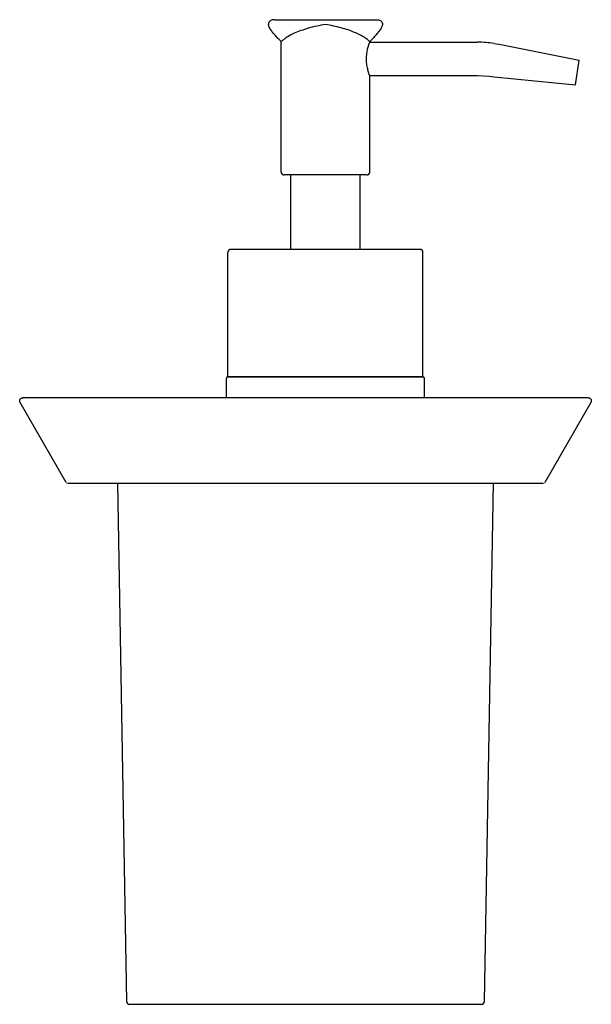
# Model space of a CAD drawing. Header units: millimetres. Extents: x 4182.373 to 4182.472, y 1883.534 to 1883.704.
import ezdxf

# ---------------------------------------------------------------- set-up
doc = ezdxf.new("R2010")
doc.units = ezdxf.units.MM
doc.layers.add('SANINDUSA', color=3, linetype='Continuous')

msp = doc.modelspace()

# ---------------------------------------------------------------- linework, layer by layer
at = {"layer": 'SANINDUSA'}
for p, q in [((4182.41695, 1883.70437), (4182.41691, 1883.70437)), ((4182.41695, 1883.70437), (4182.43452, 1883.70437)), ((4182.43455, 1883.70437), (4182.43456, 1883.70437)), ((4182.41589, 1883.70373), (4182.41587, 1883.70355)), ((4182.43558, 1883.70373), (4182.4356, 1883.70355)), ((4182.4356, 1883.70358), (4182.4356, 1883.70355)), ((4182.43346, 1883.70064), (4182.43339, 1883.70057)), ((4182.41808, 1883.67802), (4182.41808, 1883.70057)), ((4182.43335, 1883.70038), (4182.43339, 1883.70048)), ((4182.43339, 1883.70057), (4182.43338, 1883.70058)), ((4182.43339, 1883.70048), (4182.43339, 1883.70057)), ((4182.43339, 1883.70048), (4182.45204, 1883.70048)), ((4182.4549, 1883.70027), (4182.45528, 1883.70021)), ((4182.45528, 1883.70021), (4182.45578, 1883.70012)), ((4182.45578, 1883.70012), (4182.4696, 1883.69735)), ((4182.46897, 1883.6931), (4182.4696, 1883.69735)), ((4182.43339, 1883.67802), (4182.43339, 1883.69474)), ((4182.43339, 1883.69474), (4182.45204, 1883.69474)), ((4182.45204, 1883.69474), (4182.45405, 1883.69459)), ((4182.45405, 1883.69459), (4182.45444, 1883.69453)), ((4182.45444, 1883.69453), (4182.45494, 1883.69447)), ((4182.45494, 1883.69447), (4182.46897, 1883.6931)), ((4182.43289, 1883.67752), (4182.41858, 1883.67752)), ((4182.41973, 1883.66465), (4182.41973, 1883.67752)), ((4182.43174, 1883.66465), (4182.43174, 1883.67752)), ((4182.40887, 1883.64263), (4182.40887, 1883.66415)), ((4182.4421, 1883.66465), (4182.40937, 1883.66465)), ((4182.4426, 1883.64263), (4182.4426, 1883.66415)), ((4182.40862, 1883.63906), (4182.40862, 1883.64238)), ((4182.40887, 1883.64263), (4182.4426, 1883.64263)), ((4182.4426, 1883.64263), (4182.40887, 1883.64263)), ((4182.44285, 1883.63906), (4182.44285, 1883.64238)), ((4182.38089, 1883.62434), (4182.3729, 1883.63819)), ((4182.37336, 1883.639), (4182.37343, 1883.63902)), ((4182.37351, 1883.63902), (4182.3736, 1883.63903)), ((4182.3736, 1883.63903), (4182.3737, 1883.63903)), ((4182.37369, 1883.63903), (4182.37371, 1883.63903)), ((4182.37371, 1883.63903), (4182.47087, 1883.63903)), ((4182.3947, 1883.63906), (4182.45677, 1883.63906)), ((4182.47166, 1883.63819), (4182.46367, 1883.62434)), ((4182.47086, 1883.63903), (4182.47097, 1883.63903)), ((4182.47096, 1883.63903), (4182.47105, 1883.63902)), ((4182.38111, 1883.62421), (4182.46345, 1883.62421)), ((4182.38977, 1883.62421), (4182.39134, 1883.53461)), ((4182.45323, 1883.53461), (4182.45479, 1883.62421)), ((4182.39184, 1883.53411), (4182.45273, 1883.53411))]:
    msp.add_line(p, q, dxfattribs=at)
for points in [[(4182.41691, 1883.70437), (4182.41672, 1883.70436), (4182.41654, 1883.70434), (4182.41639, 1883.7043), (4182.41626, 1883.70424), (4182.41615, 1883.70417), (4182.41606, 1883.70409), (4182.41598, 1883.70399), (4182.41593, 1883.70387), (4182.41589, 1883.70373)], [(4182.43452, 1883.70437), (4182.43466, 1883.70437), (4182.43478, 1883.70436)], [(4182.43456, 1883.70437), (4182.43475, 1883.70436), (4182.43493, 1883.70434), (4182.43508, 1883.7043), (4182.43521, 1883.70424), (4182.43532, 1883.70417), (4182.43541, 1883.70409), (4182.43549, 1883.70399), (4182.43555, 1883.70387), (4182.43558, 1883.70373)], [(4182.4349, 1883.70434), (4182.43501, 1883.70432), (4182.43511, 1883.70429), (4182.4352, 1883.70425), (4182.43529, 1883.7042), (4182.43536, 1883.70414), (4182.43543, 1883.70407), (4182.43549, 1883.70399), (4182.43554, 1883.7039), (4182.43557, 1883.7038), (4182.43559, 1883.70369)], [(4182.41808, 1883.70057), (4182.41801, 1883.70064), (4182.41784, 1883.70081), (4182.41768, 1883.70098), (4182.41752, 1883.70114), (4182.41737, 1883.7013), (4182.41723, 1883.70146), (4182.41709, 1883.70162), (4182.41696, 1883.70177), (4182.41683, 1883.70192), (4182.41671, 1883.70207), (4182.41659, 1883.70221), (4182.41648, 1883.70236), (4182.41637, 1883.7025), (4182.41627, 1883.70264), (4182.41618, 1883.70278), (4182.4161, 1883.70292), (4182.41602, 1883.70306), (4182.41596, 1883.70319), (4182.41591, 1883.70333), (4182.41588, 1883.70347), (4182.41587, 1883.70355)], [(4182.4356, 1883.70355), (4182.43559, 1883.70347), (4182.43556, 1883.70333), (4182.43551, 1883.70319), (4182.43545, 1883.70306), (4182.43538, 1883.70292), (4182.43529, 1883.70278), (4182.4352, 1883.70264), (4182.4351, 1883.7025), (4182.435, 1883.70236), (4182.43488, 1883.70221), (4182.43477, 1883.70207), (4182.43464, 1883.70192), (4182.43451, 1883.70177), (4182.43438, 1883.70162), (4182.43424, 1883.70146), (4182.4341, 1883.7013), (4182.43395, 1883.70114), (4182.43379, 1883.70098), (4182.43363, 1883.70081), (4182.43346, 1883.70064)], [(4182.3729, 1883.63819), (4182.37287, 1883.63825), (4182.37285, 1883.63833), (4182.37283, 1883.63841), (4182.37283, 1883.6385), (4182.37285, 1883.63859), (4182.37288, 1883.63867), (4182.37292, 1883.63874), (4182.37297, 1883.63881), (4182.37303, 1883.63886), (4182.37309, 1883.63891), (4182.37315, 1883.63894), (4182.37322, 1883.63897), (4182.37329, 1883.63899)], [(4182.37335, 1883.639), (4182.37343, 1883.63901), (4182.37351, 1883.63902)], [(4182.39415, 1883.63903), (4182.39415, 1883.63903), (4182.39422, 1883.63904), (4182.39429, 1883.63905), (4182.39436, 1883.63905), (4182.39445, 1883.63905), (4182.39454, 1883.63906), (4182.39463, 1883.63906), (4182.3947, 1883.63906)], [(4182.45677, 1883.63906), (4182.45683, 1883.63906), (4182.45693, 1883.63906), (4182.45701, 1883.63905), (4182.4571, 1883.63905), (4182.45718, 1883.63905), (4182.45725, 1883.63904), (4182.45731, 1883.63903), (4182.45732, 1883.63903)], [(4182.47105, 1883.63902), (4182.47113, 1883.63902), (4182.47121, 1883.639), (4182.47128, 1883.63899), (4182.47134, 1883.63897), (4182.47141, 1883.63894), (4182.47147, 1883.63891), (4182.47153, 1883.63886), (4182.47159, 1883.63881), (4182.47164, 1883.63874), (4182.47169, 1883.63867), (4182.47171, 1883.63859), (4182.47173, 1883.6385), (4182.47173, 1883.63841), (4182.47172, 1883.63833), (4182.47169, 1883.63825), (4182.47166, 1883.63819)]]:
    msp.add_lwpolyline(points, dxfattribs=at)
for centre, radius, start, end in [((4182.45204, 1883.6811), 0.01938, 81.5327, 90), ((4182.41858, 1883.67802), 0.000501, 180, 270), ((4182.43289, 1883.67802), 0.000501, 270, 0), ((4182.40937, 1883.66415), 0.000501, 90, 180), ((4182.4421, 1883.66415), 0.000501, 0, 90), ((4182.40887, 1883.64238), 0.00025, 90, 180), ((4182.4426, 1883.64238), 0.00025, 0, 90), ((4182.39184, 1883.53461), 0.000501, 181, 270), ((4182.45273, 1883.53461), 0.000501, 270, 359)]:
    msp.add_arc(centre, radius, start, end, dxfattribs=at)
for points, knots in [([(4182.42574, 1883.70355), (4182.42523, 1883.70345), (4182.42424, 1883.70328), (4182.42281, 1883.70292), (4182.42151, 1883.70251), (4182.42037, 1883.70206), (4182.41944, 1883.70159), (4182.41874, 1883.70115), (4182.41832, 1883.70081), (4182.41813, 1883.70062), (4182.41808, 1883.70057)], [0, 0, 0, 0, 0.185435, 0.363962, 0.529632, 0.677576, 0.803829, 0.904534, 0.97379, 1, 1, 1, 1]), ([(4182.43331, 1883.70065), (4182.43321, 1883.70075), (4182.43293, 1883.70099), (4182.4324, 1883.70137), (4182.43165, 1883.70179), (4182.43073, 1883.70222), (4182.42964, 1883.70262), (4182.42842, 1883.70298), (4182.42711, 1883.7033), (4182.4262, 1883.70346), (4182.42574, 1883.70355)], [0, 0, 0, 0, 0.052259, 0.133946, 0.239015, 0.364077, 0.506267, 0.662396, 0.828534, 1, 1, 1, 1]), ([(4182.43338, 1883.70058), (4182.43338, 1883.70058), (4182.43335, 1883.70061), (4182.43333, 1883.70063), (4182.43331, 1883.70065)], [0, 0, 0, 0, 0.15742, 1, 1, 1, 1]), ([(4182.43339, 1883.69474), (4182.4333, 1883.69498), (4182.43313, 1883.69548), (4182.43293, 1883.69631), (4182.43282, 1883.69726), (4182.43284, 1883.69825), (4182.43301, 1883.69931), (4182.43322, 1883.7), (4182.43335, 1883.70038)], [0, 0, 0, 0, 0.130887, 0.273587, 0.445107, 0.624734, 0.789709, 1, 1, 1, 1]), ([(4182.38089, 1883.62434), (4182.3809, 1883.62433), (4182.38091, 1883.62432), (4182.38093, 1883.62432), (4182.38093, 1883.62432)], [0, 0, 0, 0, 0.367325, 1, 1, 1, 1]), ([(4182.46363, 1883.62432), (4182.46364, 1883.62432), (4182.46365, 1883.62432), (4182.46366, 1883.62433), (4182.46367, 1883.62434)], [0, 0, 0, 0, 0.632676, 1, 1, 1, 1])]:
    msp.add_open_spline(points, degree=3, knots=knots, dxfattribs=at)

doc.saveas('drawing.dxf')
